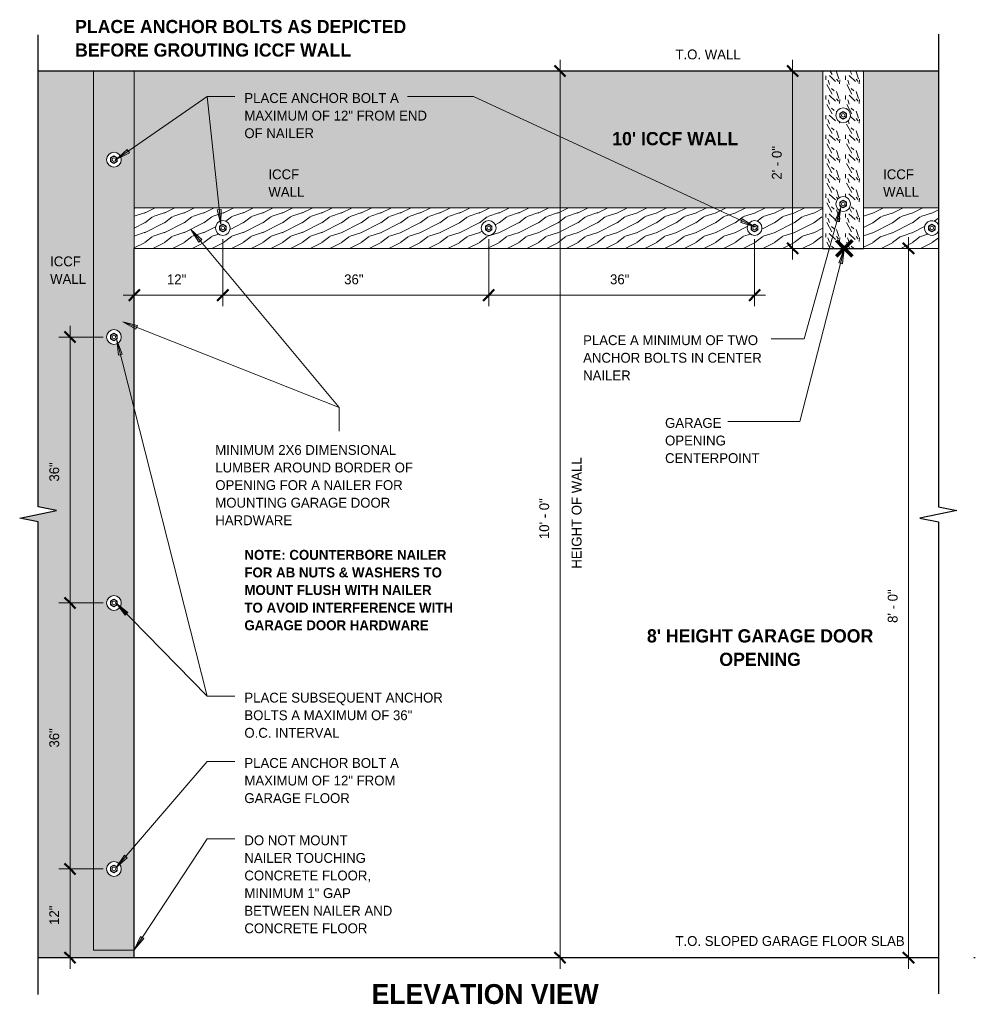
# Model space of a CAD drawing. Header units: inches. Extents: x 0 to 1121, y -57 to 386.
# Tile 23 of 24: x 842 to 971, y 91 to 224. Entities that reach past the tile are written whole.
import ezdxf

# ---------------------------------------------------------------- set-up
doc = ezdxf.new("R2010")
doc.units = ezdxf.units.IN
doc.header["$MEASUREMENT"] = 0
doc.layers.add('A-ANNO-DIMS', color=1, linetype='Continuous')
for name, color, linetype, lineweight in [('A-ANNO-DIMS-16', 1, 'Continuous', 9), ('A-ANNO-TEXT', 2, 'Continuous', 9), ('A-DETL', 5, 'Continuous', 9), ('A-DETL-GENF', 3, 'Continuous', 9), ('A-DETL-LLIN', 3, 'Continuous', 9)]:
    doc.layers.add(name, color=color, linetype=linetype, lineweight=lineweight)
doc.dimstyles.new('Linear_-_3_32__SBT_1_256_', dxfattribs={"dimscale": 12, "dimtxt": 0.125, "dimasz": 0.18, "dimexe": 0.125, "dimexo": 0.005208, "dimgap": 0.083333, "dimtad": 1, "dimtoh": 1, "dimdec": 8, "dimzin": 3, "dimdsep": 46, "dimlunit": 4, "dimtxsty": 'Standard', "dimtsz": 0.088388, "dimcen": 0.09, "dimdle": 0.125, "dimazin": 1, "dimtfac": 1, "dimtdec": 8, "dimtmove": 0, "dimatfit": 3, "dimfxl": 0, "dimtvp": 1, "dimtolj": 1, "dimtzin": 0, "dimarcsym": 0})
doc.dimstyles.new('Linear_-_3_32__SBT_INCH_INCREM', dxfattribs={"dimscale": 12, "dimtxt": 0.125, "dimasz": 0.18, "dimexe": 0.125, "dimexo": 0.005208, "dimgap": 0.083333, "dimtad": 1, "dimtoh": 1, "dimdec": 0, "dimzin": 1, "dimdsep": 46, "dimlunit": 5, "dimtxsty": 'Standard', "dimtsz": 0.088388, "dimcen": 0.09, "dimdle": 0.125, "dimazin": 0, "dimtfac": 1, "dimtdec": 0, "dimtmove": 0, "dimatfit": 3, "dimfxl": 0, "dimtvp": 1, "dimtolj": 1, "dimtzin": 0, "dimarcsym": 0})
doc.dimstyles.new('Linear_-_3_32__SBT_TO_1_16', dxfattribs={"dimscale": 12, "dimtxt": 0.125, "dimasz": 0.18, "dimexe": 0.125, "dimexo": 0.005208, "dimgap": 0.083333, "dimtad": 1, "dimtoh": 1, "dimdec": 4, "dimzin": 3, "dimdsep": 46, "dimlunit": 4, "dimtxsty": 'Standard', "dimtsz": 0.088388, "dimcen": 0.09, "dimdle": 0.125, "dimazin": 1, "dimtfac": 1, "dimtdec": 4, "dimtmove": 0, "dimatfit": 3, "dimfxl": 0, "dimtvp": 1, "dimtolj": 1, "dimtzin": 0, "dimarcsym": 0})
pattern_1 = [(108.435, (800.928, 0), (-2.6658048, 5.3315978), [1.012, -7.418]), (139.399, (800.608, 0.96), (-15.99359194, 13.32801662), [0.492, -24.084]), (136.848, (802.9, 1.279), (-39.984272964, 37.317516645), [1.169, -57.292]), (109.983, (802.047, 2.079), (-7.99708977, 21.32495288), [0.624, -30.576]), (90, (801.834, 0), (-2.666, 2.666), [0.533, -2.132]), (118.443, (801.834, 0.533), (18.658948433, -34.65294643), [1.455, -71.302]), (84.289, (801.141, 1.813), (-2.66557648, -23.99082525), [0.536, -26.253]), (129.806, (801.194, 2.346), (10.6628831, -13.3279192), [0.416, -20.403])]
pattern_2 = [(216.87, (801.301, 2.666), (7.9965905, 5.3312143), [1.333, -11.995]), (206.565, (802.9, 1.866), (-2.6653954, -2.6653906), [2.98, -2.98]), (198.435, (802.9, 0.533), (-5.3315978, -2.6658048), [1.686, -6.743])]

# ---------------------------------------------------------------- blocks, each defined once
blk = doc.blocks.new('Anchor Bolts Ho_ION DETAIL0')
at = {"layer": 'A-DETL-GENF'}
for p, q in [((0.54, 1.24), (0.98, 1.49)), ((0.98, 1.49), (1.42, 1.24)), ((0.54, 0.73), (0.54, 1.24)), ((0.98, 0.48), (0.54, 0.73)), ((1.42, 0.73), (0.98, 0.48)), ((1.42, 1.24), (1.42, 0.73))]:
    blk.add_line(p, q, dxfattribs=at)
for radius in [0.438, 0.25]:
    blk.add_circle((0.98, 0.99), radius, dxfattribs=at)
blk = doc.blocks.new('Anchor Bolts Ho_ION DETAIL1')
at = {"layer": 'A-DETL-GENF'}
for p, q in [((0.98, -0.48), (0.54, -0.73)), ((0.54, -0.73), (0.54, -1.24)), ((0.54, -1.24), (0.98, -1.49)), ((1.42, -0.73), (0.98, -0.48)), ((0.98, -1.49), (1.42, -1.24)), ((1.42, -1.24), (1.42, -0.73))]:
    blk.add_line(p, q, dxfattribs=at)
for radius in [0.437, 0.25]:
    blk.add_circle((0.98, -0.99), radius, dxfattribs=at)
blk = doc.blocks.new('Break Line1 - B_ION DETAIL0')
at = {"layer": 'A-DETL-GENF', "lineweight": 30}
for p, q in [((-1, 0), (-0.5, 2.5)), ((-0.5, 2.5), (0.5, -2.5)), ((-65.01, 0), (-1, 0)), ((0.5, -2.5), (1, 0)), ((1, 0), (64.91, 0))]:
    blk.add_line(p, q, dxfattribs=at)
blk = doc.blocks.new('Break Line1 - B_ION DETAIL1')
at = {"layer": 'A-DETL-GENF', "lineweight": 30}
for p, q in [((-1, 0), (-0.5, 2.5)), ((-0.5, 2.5), (0.5, -2.5)), ((-65.01, 0), (-1, 0)), ((0.5, -2.5), (1, 0)), ((1, 0), (64.91, 0))]:
    blk.add_line(p, q, dxfattribs=at)
blk = doc.blocks.new('DIMBLOCK1-GARAG_ION DETAIL0')
at = {"layer": 'A-ANNO-DIMS-16', "lineweight": 50}
for p, q in [((915.16, 217.01), (914.41, 217.76)), ((915.16, 217.01), (915.91, 216.26)), ((915.16, 97.01), (914.41, 97.76)), ((915.16, 97.01), (915.91, 96.26))]:
    blk.add_line(p, q, dxfattribs=at)
at = {"layer": 'A-ANNO-DIMS-16'}
for p, q in [((915.16, 95.51), (915.16, 218.51)), ((915.1, 217.01), (916.66, 217.01)), ((915.16, 217.01), (915.1, 217.01)), ((915.1, 97.01), (916.66, 97.01)), ((915.16, 97.01), (915.1, 97.01))]:
    blk.add_line(p, q, dxfattribs=at)
at = {"layer": 'A-ANNO-DIMS-16', "color": 0, "char_height": 1.3341, "attachment_point": 1, "rotation": 90, "line_spacing_factor": 1.070803}
for s, insert, width in [('\\fStylus BT|b0|i0|c0|p34|;HEIGHT OF WALL', (916.73, 149.65), 17.6571), ('\\fStylus BT|b0|i0|c0|p34|;10\' - 0"', (912.35, 153.65), 8.0571)]:
    blk.add_mtext(s, dxfattribs=dict(at, insert=insert, width=width))
blk = doc.blocks.new('DIMBLOCK2-GARAG_ION DETAIL0')
at = {"layer": 'A-ANNO-DIMS-16', "lineweight": 50}
for p, q in [((848.81, 109.01), (848.06, 109.76)), ((848.81, 109.01), (849.56, 108.26)), ((848.81, 97.01), (848.06, 97.76)), ((848.81, 97.01), (849.56, 96.26))]:
    blk.add_line(p, q, dxfattribs=at)
at = {"layer": 'A-ANNO-DIMS-16'}
for p, q in [((848.81, 95.51), (848.81, 110.51)), ((853.31, 109.01), (847.31, 109.01)), ((848.81, 109.01), (853.31, 109.01)), ((848.75, 97.01), (850.31, 97.01)), ((848.81, 97.01), (848.75, 97.01))]:
    blk.add_line(p, q, dxfattribs=at)
at = {"layer": 'A-ANNO-DIMS-16', "color": 0, "insert": (846, 101.44), "char_height": 1.3341, "width": 3.7714, "attachment_point": 1, "rotation": 90, "line_spacing_factor": 1.070803}
blk.add_mtext('\\fStylus BT|b0|i0|c0|p34|;12"', dxfattribs=at)
blk = doc.blocks.new('DIMBLOCK3-GARAG_ION DETAIL0')
at = {"layer": 'A-ANNO-DIMS-16', "lineweight": 50}
for p, q in [((848.81, 145.01), (848.06, 145.76)), ((848.81, 145.01), (849.56, 144.26)), ((848.81, 109.01), (848.06, 109.76)), ((848.81, 109.01), (849.56, 108.26))]:
    blk.add_line(p, q, dxfattribs=at)
at = {"layer": 'A-ANNO-DIMS-16'}
for p, q in [((848.81, 109.01), (848.81, 146.51)), ((853.31, 145.01), (847.31, 145.01)), ((848.81, 145.01), (853.31, 145.01)), ((853.31, 109.01), (847.31, 109.01)), ((848.81, 109.01), (853.31, 109.01))]:
    blk.add_line(p, q, dxfattribs=at)
at = {"layer": 'A-ANNO-DIMS-16', "color": 0, "insert": (846, 125.44), "char_height": 1.3341, "width": 3.7714, "attachment_point": 1, "rotation": 90, "line_spacing_factor": 1.070803}
blk.add_mtext('\\fStylus BT|b0|i0|c0|p34|;36"', dxfattribs=at)
blk = doc.blocks.new('DIMBLOCK4-GARAG_ION DETAIL0')
at = {"layer": 'A-ANNO-DIMS-16', "lineweight": 50}
for p, q in [((848.81, 181.01), (848.06, 181.76)), ((848.81, 181.01), (849.56, 180.26)), ((848.81, 145.01), (848.06, 145.76)), ((848.81, 145.01), (849.56, 144.26))]:
    blk.add_line(p, q, dxfattribs=at)
at = {"layer": 'A-ANNO-DIMS-16'}
for p, q in [((848.81, 145.01), (848.81, 182.51)), ((853.31, 181.01), (847.31, 181.01)), ((848.81, 181.01), (853.31, 181.01)), ((853.31, 145.01), (847.31, 145.01)), ((848.81, 145.01), (853.31, 145.01))]:
    blk.add_line(p, q, dxfattribs=at)
at = {"layer": 'A-ANNO-DIMS-16', "color": 0, "insert": (846, 161.44), "char_height": 1.3341, "width": 3.7714, "attachment_point": 1, "rotation": 90, "line_spacing_factor": 1.070803}
blk.add_mtext('\\fStylus BT|b0|i0|c0|p34|;36"', dxfattribs=at)
blk = doc.blocks.new('DIMBLOCK5-GARAG_ION DETAIL0')
at = {"layer": 'A-ANNO-DIMS-16'}
for p, q in [((869.5, 194.25), (869.5, 185.17)), ((869.5, 186.67), (869.5, 194.25)), ((856, 186.67), (871, 186.67)), ((857.5, 186.73), (857.5, 185.17)), ((857.5, 186.67), (857.5, 186.73))]:
    blk.add_line(p, q, dxfattribs=at)
at = {"layer": 'A-ANNO-DIMS-16', "lineweight": 50}
for p, q in [((857.5, 186.67), (856.75, 185.92)), ((857.5, 186.67), (858.25, 187.42)), ((869.5, 186.67), (868.75, 185.92)), ((869.5, 186.67), (870.25, 187.42))]:
    blk.add_line(p, q, dxfattribs=at)
at = {"layer": 'A-ANNO-DIMS-16', "color": 0, "insert": (861.93, 189.48), "char_height": 1.3341, "width": 3.7714, "attachment_point": 1, "line_spacing_factor": 1.070803}
blk.add_mtext('\\fStylus BT|b0|i0|c0|p34|;12"', dxfattribs=at)
blk = doc.blocks.new('DIMBLOCK6-GARAG_ION DETAIL0')
at = {"layer": 'A-ANNO-DIMS-16'}
for p, q in [((869.5, 194.25), (869.5, 185.17)), ((869.5, 186.67), (869.5, 194.25)), ((905.5, 194.25), (905.5, 185.17)), ((905.5, 186.67), (905.5, 194.25)), ((869.5, 186.67), (907, 186.67))]:
    blk.add_line(p, q, dxfattribs=at)
at = {"layer": 'A-ANNO-DIMS-16', "lineweight": 50}
for p, q in [((869.5, 186.67), (868.75, 185.92)), ((869.5, 186.67), (870.25, 187.42)), ((905.5, 186.67), (904.75, 185.92)), ((905.5, 186.67), (906.25, 187.42))]:
    blk.add_line(p, q, dxfattribs=at)
at = {"layer": 'A-ANNO-DIMS-16', "color": 0, "insert": (885.93, 189.48), "char_height": 1.3341, "width": 3.7714, "attachment_point": 1, "line_spacing_factor": 1.070803}
blk.add_mtext('\\fStylus BT|b0|i0|c0|p34|;36"', dxfattribs=at)
blk = doc.blocks.new('DIMBLOCK7-GARAG_ION DETAIL0')
at = {"layer": 'A-ANNO-DIMS-16'}
for p, q in [((905.5, 194.25), (905.5, 185.17)), ((905.5, 186.67), (905.5, 194.25)), ((941.5, 194.25), (941.5, 185.17)), ((941.5, 186.67), (941.5, 194.25)), ((905.5, 186.67), (943, 186.67))]:
    blk.add_line(p, q, dxfattribs=at)
at = {"layer": 'A-ANNO-DIMS-16', "lineweight": 50}
for p, q in [((905.5, 186.67), (904.75, 185.92)), ((905.5, 186.67), (906.25, 187.42)), ((941.5, 186.67), (940.75, 185.92)), ((941.5, 186.67), (942.25, 187.42))]:
    blk.add_line(p, q, dxfattribs=at)
at = {"layer": 'A-ANNO-DIMS-16', "color": 0, "insert": (921.93, 189.48), "char_height": 1.3341, "width": 3.7714, "attachment_point": 1, "line_spacing_factor": 1.070803}
blk.add_mtext('\\fStylus BT|b0|i0|c0|p34|;36"', dxfattribs=at)
blk = doc.blocks.new('DIMBLOCK8-GARAG_ION DETAIL0')
at = {"layer": 'A-ANNO-DIMS-16', "lineweight": 50}
for p, q in [((946.65, 217.01), (945.9, 217.76)), ((946.65, 217.01), (947.4, 216.26)), ((946.65, 193.01), (945.9, 193.76)), ((946.65, 193.01), (947.4, 192.26))]:
    blk.add_line(p, q, dxfattribs=at)
at = {"layer": 'A-ANNO-DIMS-16'}
for p, q in [((946.65, 218.51), (946.65, 191.51)), ((946.71, 217.01), (945.15, 217.01)), ((946.65, 217.01), (946.71, 217.01)), ((946.71, 193.01), (945.15, 193.01)), ((946.65, 193.01), (946.71, 193.01))]:
    blk.add_line(p, q, dxfattribs=at)
at = {"layer": 'A-ANNO-DIMS-16', "color": 0, "insert": (943.84, 202.31), "char_height": 1.3341, "width": 6.4857, "attachment_point": 1, "rotation": 90, "line_spacing_factor": 1.070803}
blk.add_mtext('\\fStylus BT|b0|i0|c0|p34|;2\' - 0"', dxfattribs=at)
blk = doc.blocks.new('DIMBLOCK9-GARAG_ION DETAIL0')
at = {"layer": 'A-ANNO-DIMS-16', "lineweight": 50}
for p, q in [((962.34, 193.01), (961.59, 193.76)), ((962.34, 193.01), (963.09, 192.26)), ((962.34, 97.01), (961.59, 97.76)), ((962.34, 97.01), (963.09, 96.26))]:
    blk.add_line(p, q, dxfattribs=at)
at = {"layer": 'A-ANNO-DIMS-16'}
for p, q in [((962.34, 95.51), (962.34, 194.51)), ((962.28, 193.01), (963.84, 193.01)), ((962.34, 193.01), (962.28, 193.01)), ((962.28, 97.01), (963.84, 97.01)), ((962.34, 97.01), (962.28, 97.01))]:
    blk.add_line(p, q, dxfattribs=at)
at = {"layer": 'A-ANNO-DIMS-16', "color": 0, "insert": (959.53, 142.31), "char_height": 1.3341, "width": 6.4857, "attachment_point": 1, "rotation": 90, "line_spacing_factor": 1.070803}
blk.add_mtext('\\fStylus BT|b0|i0|c0|p34|;8\' - 0"', dxfattribs=at)

msp = doc.modelspace()

# ---------------------------------------------------------------- hatches: boundary and pattern name
at = {"layer": 'A-ANNO-TEXT'}
for points in [[(856.85875223, 205.95171644), (856.55963171, 206.38512732), (855.06315073, 205.0323989)], [(952.40821954, 196.74780594), (952.91534521, 196.60588467), (953.20078188, 198.60284622)], [(869.26393925, 198.28428728), (868.74020945, 198.2292857), (869.21096362, 196.26772508)], [(939.8400471, 196.98712612), (939.61886337, 196.50921835), (941.54449021, 195.90814362)], [(866.26192077, 193.86355475), (866.66673743, 194.20036561), (865.18516288, 195.5694041)], [(952.88774123, 191.03804543), (953.39765214, 190.90648195), (953.64235859, 192.90884263)], [(857.7279405, 182.09103406), (857.92225041, 182.58048451), (855.96622282, 183.07372442)], [(855.37557767, 178.56372566), (855.8859281, 178.69357374), (855.13760584, 180.56689788)], [(856.27509365, 143.35493639), (856.65117291, 143.72355879), (855.06315073, 144.96755038)], [(856.56610683, 110.53237956), (856.16664591, 110.87552539), (855.06315073, 109.18684901)], [(858.8075789, 99.59282816), (858.3681968, 99.88310639), (857.48544682, 98.06924807)]]:
    msp.add_hatch(color=7, dxfattribs=at).paths.add_polyline_path(points, flags=0)
at = {"layer": 'A-DETL-GENF'}
for points in [[(857.49808327, 97.00761705), (857.49808327, 98.00761705), (851.99808327, 98.00761705), (851.99808327, 217.00761705), (844.49152578, 217.00761705), (844.49152578, 158.00761705), (846.99152578, 157.50761705), (841.99152578, 156.50761705), (844.49152578, 156.00761705), (844.49152578, 97.00761705)], [(950.74808327, 217.00761705), (857.49808327, 217.00761705), (857.49808327, 198.50761705), (950.74808327, 198.50761705)], [(956.24808327, 217.00761705), (956.24808327, 198.50761705), (966.38854618, 198.50761705), (966.38854618, 217.00761705)]]:
    msp.add_hatch(color=10, dxfattribs=at).paths.add_polyline_path(points, flags=0)
h = msp.add_hatch(dxfattribs=at)
h.set_pattern_fill('FP7_26', style=0, pattern_type=2)
h.set_pattern_definition(pattern_1)
h.paths.add_polyline_path([(851.99808327, 98.00761705), (857.49808327, 98.00761705), (857.49808327, 217.00761705), (851.99808327, 217.00761705)], flags=0)
edge = h.paths.add_edge_path(flags=0)
edge.add_arc((854.74808327, 205.01279854), 1, 180, 360)
edge.add_arc((854.74808327, 205.01279854), 1, 360, 540)
edge = h.paths.add_edge_path(flags=0)
edge.add_arc((854.74808327, 181.01279854), 1, 180, 360)
edge.add_arc((854.74808327, 181.01279854), 1, 0, 180)
edge = h.paths.add_edge_path(flags=0)
edge.add_arc((854.74808327, 145.01279854), 1, 180, 360)
edge.add_arc((854.74808327, 145.01279854), 1, 0, 180)
edge = h.paths.add_edge_path(flags=0)
edge.add_arc((854.74808327, 109.01279854), 1, 180, 360)
edge.add_arc((854.74808327, 109.01279854), 1, 0, 180)
h = msp.add_hatch(dxfattribs=at)
h.set_pattern_fill('FP7_26', style=0, pattern_type=2)
h.set_pattern_definition(pattern_1)
h.paths.add_polyline_path([(950.74808327, 193.00761705), (956.24808327, 193.00761705), (956.24808327, 217.00761705), (950.74808327, 217.00761705)], flags=0)
edge = h.paths.add_edge_path(flags=0)
edge.add_arc((953.49808327, 211.01279854), 1, 180, 360)
edge.add_arc((953.49808327, 211.01279854), 1, 0, 180)
edge = h.paths.add_edge_path(flags=0)
edge.add_arc((953.49808327, 199.01279854), 1, 180, 360)
edge.add_arc((953.49808327, 199.01279854), 1, 0, 180)
h = msp.add_hatch(dxfattribs=at)
h.set_pattern_fill('FP7_27', style=0, pattern_type=2)
h.set_pattern_definition(pattern_2)
h.paths.add_polyline_path([(857.49808327, 198.50761705), (857.49808327, 193.00761705), (950.74808327, 193.00761705), (950.74808327, 198.50761705)], flags=0)
edge = h.paths.add_edge_path(flags=0)
edge.add_arc((941.49808327, 195.76279854), 1, 180, 360)
edge.add_arc((941.49808327, 195.76279854), 1, 0, 180)
edge = h.paths.add_edge_path(flags=0)
edge.add_arc((905.49808327, 195.76279854), 1, 180, 360)
edge.add_arc((905.49808327, 195.76279854), 1, 0, 180)
edge = h.paths.add_edge_path(flags=0)
edge.add_arc((869.49808327, 195.76279854), 1, 180, 360)
edge.add_arc((869.49808327, 195.76279854), 1, 0, 180)
h = msp.add_hatch(dxfattribs=at)
h.set_pattern_fill('FP7_27', style=0, pattern_type=2)
h.set_pattern_definition(pattern_2)
edge = h.paths.add_edge_path(flags=0)
edge.add_line((956.24808327, 198.50761705), (956.24808327, 193.00761705))
edge.add_line((956.24808327, 193.00761705), (966.38854618, 193.00761705))
edge.add_line((966.38854618, 193.00761705), (966.38854618, 195.32179591))
edge.add_spline(control_points=[(966.38854618, 195.32179591), (966.35219921, 195.24996275), (966.26257373, 195.11411539), (966.08294918, 194.94954909), (965.8691466, 194.83281007), (965.55694527, 194.7502062), (965.14231109, 194.79351679), (964.76231983, 195.04927862), (964.5790398, 195.3461953), (964.51093052, 195.57992848), (964.49890358, 195.70175567), (964.49808327, 195.76279854)], knot_values=[0, 0, 0, 0, 0.2415159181, 0.4827851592, 0.7238983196, 0.9649461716, 1.4436716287, 1.9232170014, 2.2853879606, 2.4670887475, 2.6502339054, 2.6502339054, 2.6502339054, 2.6502339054], degree=3, periodic=0)
edge.add_spline(control_points=[(964.49808327, 195.76279854), (964.49917224, 195.84383311), (964.52005278, 196.00622369), (964.60958635, 196.23419399), (964.75094999, 196.43377961), (964.99565996, 196.64551272), (965.38718264, 196.78872347), (965.84013189, 196.72598895), (966.13418484, 196.54044289), (966.29721046, 196.36138169), (966.36117072, 196.25790377), (966.38854618, 196.20380117)], knot_values=[0, 0, 0, 0, 0.2431256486, 0.4856848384, 0.7277667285, 0.9694610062, 1.448506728, 1.9270916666, 2.2876939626, 2.468342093, 2.650244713, 2.650244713, 2.650244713, 2.650244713], degree=3, periodic=0)
edge.add_line((966.38854618, 196.20380117), (966.38854618, 198.50761705))
edge.add_line((966.38854618, 198.50761705), (956.24808327, 198.50761705))

# ---------------------------------------------------------------- linework, layer by layer
at = {"layer": 'A-ANNO-TEXT', "color": 7}
for p, q in [((855.06315073, 205.0323989), (867.39658668, 213.54437678)), ((867.39658668, 213.54437678), (871.13760584, 213.54437678)), ((869.21096362, 196.26772508), (867.39658668, 213.54437678)), ((867.39658668, 213.54437678), (871.13760584, 213.54437678)), ((900.24807496, 213.54437678), (894.50260584, 213.54437678)), ((903.43819319, 213.54437678), (900.24807496, 213.54437678)), ((941.54449021, 195.90814362), (903.43819319, 213.54437678)), ((856.55963171, 206.38512732), (855.06315073, 205.0323989)), ((855.06315073, 205.0323989), (856.85875223, 205.95171644)), ((856.85875223, 205.95171644), (856.55963171, 206.38512732)), ((953.20078188, 198.60284622), (948.20921288, 180.76652835)), ((953.20078188, 198.60284622), (952.40821954, 196.74780594)), ((952.91534521, 196.60588467), (953.20078188, 198.60284622)), ((869.26393925, 198.28428728), (868.74020945, 198.2292857)), ((868.74020945, 198.2292857), (869.21096362, 196.26772508)), ((869.21096362, 196.26772508), (869.26393925, 198.28428728)), ((939.8400471, 196.98712612), (939.61886337, 196.50921835)), ((939.61886337, 196.50921835), (941.54449021, 195.90814362)), ((941.54449021, 195.90814362), (939.8400471, 196.98712612)), ((952.40821954, 196.74780594), (952.91534521, 196.60588467)), ((866.66673743, 194.20036561), (865.18516288, 195.5694041)), ((865.18516288, 195.5694041), (866.26192077, 193.86355475)), ((865.18516288, 195.5694041), (885.2563066, 171.44567618)), ((866.26192077, 193.86355475), (866.66673743, 194.20036561)), ((953.64235859, 192.90884263), (947.61983254, 169.56686456)), ((953.64235859, 192.90884263), (952.88774123, 191.03804543)), ((953.39765214, 190.90648195), (953.64235859, 192.90884263)), ((952.88774123, 191.03804543), (953.39765214, 190.90648195)), ((857.92225041, 182.58048451), (855.96622282, 183.07372442)), ((855.96622282, 183.07372442), (857.7279405, 182.09103406)), ((855.96622282, 183.07372442), (885.2563066, 171.44567618)), ((857.7279405, 182.09103406), (857.92225041, 182.58048451)), ((855.8859281, 178.69357374), (855.13760584, 180.56689788)), ((855.13760584, 180.56689788), (855.37557767, 178.56372566)), ((855.13760584, 180.56689788), (867.39658668, 132.38462154)), ((946.11363576, 180.76652835), (943.74316664, 180.76652835)), ((948.20921288, 180.76652835), (946.11363576, 180.76652835)), ((855.37557767, 178.56372566), (855.8859281, 178.69357374)), ((885.2563066, 171.44567618), (885.2563066, 168.24431214)), ((885.2563066, 171.44567618), (885.2563066, 168.24431214)), ((944.68358703, 169.56686456), (937.89043247, 169.56686456)), ((947.61983254, 169.56686456), (944.68358703, 169.56686456)), ((856.65117291, 143.72355879), (855.06315073, 144.96755038)), ((855.06315073, 144.96755038), (856.27509365, 143.35493639)), ((855.06315073, 144.96755038), (867.39658668, 132.38462154)), ((856.27509365, 143.35493639), (856.65117291, 143.72355879)), ((867.39658668, 132.38462154), (871.13760584, 132.38462154)), ((867.39658668, 132.38462154), (871.13760584, 132.38462154)), ((855.06315073, 109.18684901), (867.39658668, 123.54437678)), ((867.39658668, 123.54437678), (871.13760584, 123.54437678)), ((857.48544682, 98.06924807), (867.39658668, 113.07132889)), ((867.39658668, 113.07132889), (871.13760584, 113.07132889)), ((856.16664591, 110.87552539), (855.06315073, 109.18684901)), ((856.56610683, 110.53237956), (856.16664591, 110.87552539)), ((855.06315073, 109.18684901), (856.56610683, 110.53237956)), ((858.3681968, 99.88310639), (857.48544682, 98.06924807)), ((857.48544682, 98.06924807), (858.8075789, 99.59282816)), ((858.8075789, 99.59282816), (858.3681968, 99.88310639))]:
    msp.add_line(p, q, dxfattribs=at)
at = {"layer": 'A-DETL', "lineweight": 30}
for p, q in [((966.38854618, 217.00761705), (844.49152578, 217.00761705)), ((857.49808327, 97.00761705), (857.49808327, 193.00761705)), ((950.74808327, 193.00761705), (956.24808327, 193.00761705)), ((844.49152578, 97.00761705), (966.38854618, 97.00761705)), ((971.19454557, 97.00761705), (971.38854618, 97.00761705))]:
    msp.add_line(p, q, dxfattribs=at)
at = {"layer": 'A-DETL'}
for p, q in [((851.99808327, 217.00761705), (844.49152578, 217.00761705)), ((857.49808327, 217.00761705), (851.99808327, 217.00761705)), ((851.99808327, 217.00761705), (851.99808327, 98.00761705)), ((851.99808327, 98.00761705), (851.99808327, 217.00761705)), ((857.49808327, 198.50761705), (857.49808327, 217.00761705)), ((950.74808327, 217.00761705), (857.49808327, 217.00761705)), ((857.49808327, 217.00761705), (857.49808327, 198.50761705)), ((956.24808327, 217.00761705), (950.74808327, 217.00761705)), ((950.74808327, 217.00761705), (950.74808327, 198.50761705)), ((950.74808327, 198.50761705), (950.74808327, 217.00761705)), ((956.24808327, 198.50761705), (956.24808327, 217.00761705)), ((966.38854618, 217.00761705), (956.24808327, 217.00761705)), ((956.24808327, 217.00761705), (956.24808327, 198.50761705)), ((857.49808327, 198.50761705), (857.49808327, 193.00761705)), ((950.74808327, 198.50761705), (857.49808327, 198.50761705)), ((950.74808327, 193.00761705), (950.74808327, 198.50761705)), ((956.24808327, 198.50761705), (956.24808327, 193.00761705)), ((966.38854618, 198.50761705), (956.24808327, 198.50761705)), ((857.49808327, 98.00761705), (857.49808327, 193.00761705)), ((857.49808327, 193.00761705), (950.74808327, 193.00761705)), ((950.74808327, 193.00761705), (956.24808327, 193.00761705)), ((956.24808327, 193.00761705), (966.38854618, 193.00761705)), ((851.99808327, 98.00761705), (857.49808327, 98.00761705)), ((857.49808327, 98.00761705), (851.99808327, 98.00761705)), ((857.49808327, 97.00761705), (857.49808327, 98.00761705)), ((844.49152578, 97.00761705), (857.49808327, 97.00761705))]:
    msp.add_line(p, q, dxfattribs=at)
at = {"layer": 'A-DETL', "lineweight": 70}
for p, q in [((954.69920635, 194.06827723), (952.57788601, 191.94695688)), ((953.63854618, 193.00761705), (952.57788601, 194.06827723)), ((952.57788601, 194.06827723), (954.69920635, 191.94695688)), ((953.63854618, 193.00761705), (954.69920635, 194.06827723)), ((952.57788601, 191.94695688), (953.63854618, 193.00761705))]:
    msp.add_line(p, q, dxfattribs=at)
at = {"layer": 'A-DETL-LLIN'}
for centre in [(953.49808327, 211.00761705), (854.74808327, 205.00761705), (953.49808327, 199.00761705), (869.49808327, 195.75761705), (905.49808327, 195.75761705), (941.49808327, 195.75761705), (854.74808327, 181.00761705), (854.74808327, 145.00761705), (854.74808327, 109.00761705)]:
    msp.add_circle(centre, 1, dxfattribs=at)
for start, end in [(24.4785566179, 180), (180, 335.5214433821)]:
    msp.add_arc((965.49808327, 195.75761705), 1, start, end, dxfattribs=at)

# ---------------------------------------------------------------- block references
at = {"layer": 'A-DETL-GENF'}
for name, p, rotation in [('Break Line1 - B_ION DETAIL0', (844.49152578, 157.00761705), 89.99999999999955), ('Break Line1 - B_ION DETAIL1', (966.38854618, 157.00761705), 269.9999999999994), ('Anchor Bolts Ho_ION DETAIL1', (966.47640079, 194.77077735), 180)]:
    msp.add_blockref(name, p, dxfattribs=dict(at, rotation=rotation))
for p in [(952.51976574, 210.02077735), (853.76976574, 204.02077735), (952.51976574, 198.02077735), (868.51976574, 194.77077735), (904.51976574, 194.77077735), (940.51976574, 194.77077735), (853.76976574, 180.02077735), (853.76976574, 144.02077735), (853.76976574, 108.02077735)]:
    msp.add_blockref('Anchor Bolts Ho_ION DETAIL0', p, dxfattribs=at)

# ---------------------------------------------------------------- texts
at = {"layer": 'A-ANNO-TEXT', "color": 7}
for s, insert, char_height, width, attachment_point, line_spacing_factor in [('\\fStylus BT|b1|i0|c0|p34|;PLACE ANCHOR BOLTS AS DEPICTED\\PBEFORE GROUTING ICCF WALL', (849.48610395, 223.92687704), 1.7912772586, 52.776, 1, 1.063354), ('\\fStylus BT|b0|i0|c0|p34|;T.O. WALL', (930.78693144, 219.92317457), 1.3341121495, 10.638, 1, 1.070803), ('\\fStylus BT|b0|i0|c0|p34|;PLACE ANCHOR BOLT A\\PMAXIMUM OF 12" FROM END\\POF NAILER', (872.41760584, 214.02372703), 1.3341121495, 31.14, 1, 1.070803), ("\\fStylus BT|b1|i0|c0|p34|;10' ICCF WALL", (930.75842603, 208.75383985), 1.7912772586, 20.664, 2, 1.063354), ('\\fStylus BT|b0|i0|c0|p34|;ICCF\\PWALL', (875.67066598, 203.69952233), 1.3341121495, 5.382, 1, 1.070803), ('\\fStylus BT|b0|i0|c0|p34|;ICCF\\PWALL', (958.90611024, 203.69952233), 1.3341121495, 5.382, 1, 1.070803), ('\\fStylus BT|b0|i0|c0|p34|;ICCF\\PWALL', (846.11124114, 191.91372517), 1.3341121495, 5.382, 1, 1.070803), ('\\fStylus BT|b0|i0|c0|p34|;PLACE A MINIMUM OF TWO\\PANCHOR BOLTS IN CENTER\\PNAILER', (918.28316664, 181.24587859), 1.3341121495, 29.016, 1, 1.070803), ('\\fStylus BT|b0|i0|c0|p34|;GARAGE\\POPENING\\PCENTERPOINT', (929.38043247, 170.04621481), 1.3341121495, 14.454, 1, 1.070803), ('\\fStylus BT|b0|i0|c0|p34|;MINIMUM 2X6 DIMENSIONAL\\PLUMBER AROUND BORDER OF\\POPENING FOR A NAILER FOR\\PMOUNTING GARAGE DOOR\\PHARDWARE', (868.47738352, 166.39366239), 1.3341121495, 32.202, 1, 1.070803), ('\\fStylus BT|b1|i0|c0|p34|;NOTE: COUNTERBORE NAILER\\PFOR AB NUTS & WASHERS TO\\PMOUNT FLUSH WITH NAILER\\PTO AVOID INTERFERENCE WITH\\PGARAGE DOOR HARDWARE', (872.41760584, 152.19456024), 1.3434579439, 33.12, 1, 1.063354), ("\\fStylus BT|b1|i0|c0|p34|;8' HEIGHT GARAGE DOOR\\POPENING", (942.24769389, 141.45207266), 1.7912772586, 36.552, 2, 1.063354), ('\\fStylus BT|b0|i0|c0|p34|;PLACE SUBSEQUENT ANCHOR\\PBOLTS A MAXIMUM OF 36"\\PO.C. INTERVAL', (872.41760584, 132.86397178), 1.3341121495, 31.878, 1, 1.070803), ('\\fStylus BT|b0|i0|c0|p34|;PLACE ANCHOR BOLT A\\PMAXIMUM OF 12" FROM\\PGARAGE FLOOR', (872.41760584, 124.02372703), 1.3341121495, 26.064, 1, 1.070803), ('\\fStylus BT|b0|i0|c0|p34|;DO NOT MOUNT\\PNAILER TOUCHING\\PCONCRETE FLOOR,\\PMINIMUM 1" GAP\\PBETWEEN NAILER AND\\PCONCRETE FLOOR', (872.41760584, 113.55067914), 1.3341121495, 23.058, 1, 1.070803), ('\\fStylus BT|b0|i0|c0|p34|;T.O. SLOPED GARAGE FLOOR SLAB', (930.78693144, 99.92317457), 1.3341121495, 37.404, 1, 1.070803), ('\\fStylus BT|b1|i0|c0|p34|;ELEVATION VIEW', (889.65016518, 93.42326416), 2.6869158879, 35.496, 1, 1.063354)]:
    msp.add_mtext(s, dxfattribs=dict(at, insert=insert, char_height=char_height, width=width, attachment_point=attachment_point, line_spacing_factor=line_spacing_factor))

# ---------------------------------------------------------------- dimensions: what is measured, and where the dimension line sits
at = {"layer": 'A-ANNO-DIMS', "lineweight": 9}
for base, p1, p2, dimstyle, picture, middle in [((915.1604103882, 217.0076170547), (914.0997502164, 97.0076170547), (914.0997502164, 217.0076170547), 'Linear_-_3_32__SBT_1_256_', 'DIMBLOCK1-GARAG_ION DETAIL0', (913.4104103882, 157.0076170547)), ((946.65330879, 193.00761705), (947.71396896, 217.00761705), (947.71396896, 193.00761705), 'Linear_-_3_32__SBT_TO_1_16', 'DIMBLOCK8-GARAG_ION DETAIL0', (944.90330879, 205.00761705)), ((962.3436984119, 193.0076170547), (961.2830382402, 97.0076170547), (961.2830382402, 193.0076170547), 'Linear_-_3_32__SBT_1_256_', 'DIMBLOCK9-GARAG_ION DETAIL0', (960.5936984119, 145.0076170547)), ((848.80796766, 181.00761705), (854.31058327, 145.00761705), (854.31058327, 181.00761705), 'Linear_-_3_32__SBT_INCH_INCREM', 'DIMBLOCK4-GARAG_ION DETAIL0', (847.05796766, 163.00761705)), ((848.80796766, 145.00761705), (854.31058327, 109.00761705), (854.31058327, 145.00761705), 'Linear_-_3_32__SBT_INCH_INCREM', 'DIMBLOCK3-GARAG_ION DETAIL0', (847.05796766, 127.00761705)), ((848.80796766, 109.00761705), (847.74730749, 97.00761705), (854.31058327, 109.00761705), 'Linear_-_3_32__SBT_INCH_INCREM', 'DIMBLOCK2-GARAG_ION DETAIL0', (847.05796766, 103.00761705))]:
    dim = msp.add_linear_dim(base=base, p1=p1, p2=p2, angle=90, dimstyle=dimstyle, dxfattribs=at)
    dim.commit()
    dim.dimension.update_dxf_attribs({"geometry": picture, "text_midpoint": middle})
for base, p1, p2, picture, middle in [((869.49808327, 186.66952566), (857.49808327, 187.73018583), (869.49808327, 195.25243557), 'DIMBLOCK5-GARAG_ION DETAIL0', (863.49808327, 188.41952566)), ((905.49808327, 186.66952566), (869.49808327, 195.25243557), (905.49808327, 195.25243557), 'DIMBLOCK6-GARAG_ION DETAIL0', (887.49808327, 188.41952566)), ((941.49808327, 186.66952566), (905.49808327, 195.25243557), (941.49808327, 195.25243557), 'DIMBLOCK7-GARAG_ION DETAIL0', (923.49808327, 188.41952566))]:
    dim = msp.add_linear_dim(base=base, p1=p1, p2=p2, dimstyle='Linear_-_3_32__SBT_INCH_INCREM', dxfattribs=at)
    dim.commit()
    dim.dimension.update_dxf_attribs({"geometry": picture, "text_midpoint": middle})

doc.saveas('drawing.dxf')
